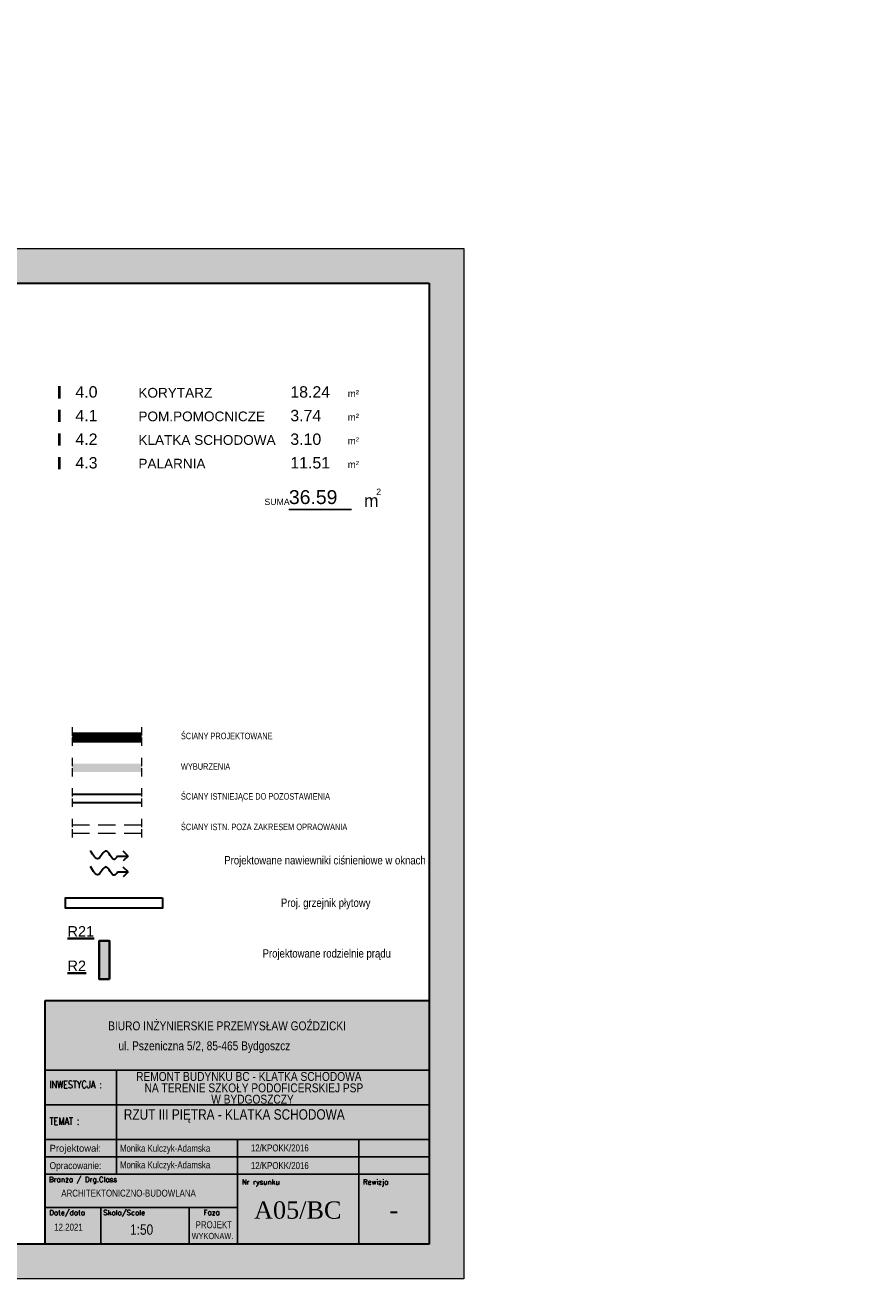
# Model space of a CAD drawing. Header units: millimetres. Extents: x 1390 to 61772, y -2775 to 3946.
# Tile 13 of 24: x 6808 to 8024, y 2139 to 3946. Entities that reach past the tile are written whole.
import ezdxf
from ezdxf import colors
from ezdxf.entities.mleader import LeaderData, LeaderLine
from ezdxf.enums import TextEntityAlignment as Align
from ezdxf.math import Vec2, Vec3

# ---------------------------------------------------------------- set-up
doc = ezdxf.new("R2010")
doc.units = ezdxf.units.MM
doc.linetypes.add('ACAD_ISO02W100', pattern=[15, 12, -3])
doc.linetypes.add('DASHED', pattern=[0.75, 0.5, -0.25])
for name, color, linetype, lineweight in [('!MARIUSZ', 220, 'Continuous', 35), ('_e_rozdzielnie', 16, 'Continuous', 35), ('BA_txs', 2, 'Continuous', 18), ('Cienka', 7, 'Continuous', 18), ('mm_grzejniki', 30, 'Continuous', 30), ('mm_Wentylacja', 5, 'Continuous', 50), ('mm_wentylacja_bloki', 7, 'Continuous', 18), ('Niewidoczne', 160, 'ACAD_ISO02W100', 18), ('PG_WIDOKOWE_CIENKIE', 1, 'Continuous', 18), ('Przekrojowa', 60, 'Continuous', 18), ('TABC', 1, 'Continuous', 18), ('TABELKA', 7, 'Continuous', 18), ('WYBURZENIA', 160, 'Continuous', 30), ('Wymiarowa zewnętrzna', 50, 'Continuous', 18)]:
    doc.layers.add(name, color=color, linetype=linetype, lineweight=lineweight)
doc.layers.add('MKA_TEXT', color=1, linetype='Continuous')
doc.styles.add('aa_2', font='isocpeur.ttf')
doc.styles.add('AVALON', font='txt', dxfattribs={"width": 0.6})
doc.styles.add('BIKTS', font='bikromsw.shx', dxfattribs={"width": 0.85})
doc.styles.add('MKA_ARIAL', font='arial.ttf')
doc.styles.add('MKA_ROMANS', font='romans.shx', dxfattribs={"width": 0.7})
doc.styles.add('ROMANC', font='times.ttf', dxfattribs={"height": 20})
doc.styles.add('ROMANS', font='bikromsw.shx', dxfattribs={"width": 0.8})
doc.styles.add('SIMPLEX', font='SIMPLEX')
doc.styles.get("Standard").update_dxf_attribs({"font": 'arial.ttf'})

# ---------------------------------------------------------------- blocks, each defined once
blk = doc.blocks.new('A$C8bf4463d')
at = {"true_color": 0xffffff}
h = blk.add_hatch(color=7, dxfattribs=at)
h.dxf.hatch_style = 1
h.paths.add_polyline_path([(2100, 1485), (0, 1485), (0, 0), (2100, 0)])
h.paths.add_polyline_path([(150, 1435), (2050, 1435), (2050, 50), (150, 50)], flags=16)
at = {"layer": 'Cienka', "color": 1}
for p, q in [((0, 1485), (2100, 1485)), ((0, 0), (0, 1485)), ((2100, 1485), (2100, 0)), ((2100, 0), (0, 0))]:
    blk.add_line(p, q, dxfattribs=at)
at = {"layer": 'Przekrojowa', "color": 18, "lineweight": 30, "true_color": 0x000000}
for p, q in [((150, 50), (150, 1435)), ((150, 1435), (2050, 1435)), ((2050, 1435), (2050, 50)), ((2050, 50), (150, 50))]:
    blk.add_line(p, q, dxfattribs=at)
blk = doc.blocks.new('A$C38c5ed0e')
at = {"true_color": 0xffffff}
h = blk.add_hatch(color=7, dxfattribs=at)
h.dxf.hatch_style = 1
h.paths.add_polyline_path([(1107.2, 702), (0, 702), (0, 0), (1107.2, 0)])
at = {"layer": 'Przekrojowa', "color": 18, "lineweight": 30, "true_color": 0x000000}
for p, q in [((0, 0), (0, 702)), ((0, 702), (1107.2, 702))]:
    blk.add_line(p, q, dxfattribs=at)
blk = doc.blocks.new('TAB-SP')
at = {"color": 18, "true_color": 0x000000}
for p, q in [((-5536, 0), (-5536, 3510)), ((-5536, 3510), (0, 3510)), ((0, 3510), (0, 0)), ((-4506, 2008), (-4506, 2508)), ((-5536, 2008), (0, 2008)), ((-4506, 1014), (-4506, 2025)), ((-2760, 1508), (-2760, 531)), ((-1014, 1508), (-1014, 1008)), ((-5520, 1258), (0, 1258)), ((0, 1008), (-5536, 1008)), ((-4506, 1008), (-4506, 1014)), ((-1014, 0), (-1014, 1008)), ((-5536, 0), (0, 0))]:
    blk.add_line(p, q, dxfattribs=at)
at = {"color": 18, "linetype": 'Continuous', "true_color": 0x000000}
for p, q in [((0, 2508), (-5536, 2508)), ((0, 1508), (-5536, 1508)), ((-2760, 531), (-5536, 531)), ((-4733, 0), (-4733, 531)), ((-3457, 0), (-3457, 531)), ((-2760, 531), (-2760, 0))]:
    blk.add_line(p, q, dxfattribs=at)
at = {"color": 18, "true_color": 0x000000, "style": 'ROMANS'}
for s, width, p, p2 in [('Projektował: ', 0.750949, (-5470, 1333), (-4691, 1333)), ('Opracowanie: ', 0.711769, (-5470, 1083), (-4691, 1083))]:
    blk.add_text(s, height=100, dxfattribs=dict(at, width=width)).set_placement(p, p2, align=Align.FIT)
at = {"color": 18, "true_color": 0x000000, "style": 'BIKTS', "width": 0.85}
for tag, p, height in [('TEMAT1', (-4383, 1811), 150), ('TEMAT2', (-4383, 1591), 150), ('PROJEKTOWAł1', (-4383, 1336), 100), ('UPR.NR1', (-2569, 1341), 100), ('PROJEKTOWAŁ2', (-4383, 1086), 100), ('UPR.NR2', (-2569, 1091), 100), ('BRANżA', (-4783, 686), 100), ('DATA', (-5403, 196), 100), ('SKALA', (-4363, 136), 150), ('FAZA', (-3199, 242), 100), ('UPR.NR4', (-3378, 73), 100)]:
    blk.add_attdef(tag, p, '', height=height, dxfattribs=at)
at = {"color": 18, "true_color": 0x000000, "style": 'ROMANC'}
for tag, p in [('NR', (-2075, 368)), ('REWIZJA', (-508, 368))]:
    blk.add_attdef(tag, text='', height=250, dxfattribs=at).set_placement(p, align=Align.CENTER)
at = {"layer": 'TABC', "color": 18, "linetype": 'Continuous', "true_color": 0x000000, "style": 'SIMPLEX'}
for s, p in [('Branża / Drg.Class', (-5478, 896)), ('Nr rysunku', (-2700, 859)), ('Rewizja', (-954, 859)), ('Date/data', (-5475, 418)), ('Skala/Scale', (-4696, 418)), ('Faza', (-3252, 421))]:
    blk.add_text(s, height=74.6, dxfattribs=at).set_placement(p)
at = {"layer": 'TABELKA', "color": 18, "true_color": 0x000000}
for s, height, style, width, p in [('BIURO INŻYNIERSKIE PRZEMYSŁAW GOŹDZICKI', 128.93, 'BIKTS', 0.85, (-4626, 3082)), ('ul. Pszeniczna 5/2, 85-465 Bydgoszcz', 128.93, 'BIKTS', 0.85, (-4477, 2795)), ('INWESTYCJA :', 105.6, 'SIMPLEX', 0.8, (-5470, 2248)), ('REMONT BUDYNKU BC - KLATKA SCHODOWA ', 128.93, 'BIKTS', 0.85, (-4223, 2353)), ('NA TERENIE SZKOŁY PODOFICERSKIEJ PSP ', 128.93, 'BIKTS', 0.85, (-4101, 2189)), ('TEMAT :', 105.6, 'SIMPLEX', 0.8, (-5470, 1721))]:
    blk.add_text(s, height=height, dxfattribs=dict(at, style=style, width=width)).set_placement(p)
at = {"layer": 'TABELKA', "color": 18, "true_color": 0x000000, "insert": (-3140, 2154), "char_height": 128.93, "width": 1530.26, "attachment_point": 1, "style": 'BIKTS'}
blk.add_mtext('W BYDGOSZCZY', dxfattribs=at)
blk = doc.blocks.new('podciecie')
at = {"layer": 'mm_Wentylacja', "color": 142, "lineweight": 30}
for p, q in [((23288, -37575.5), (23288, -37590.5)), ((23288, -37590.5), (23280.9, -37583.4)), ((23288, -37590.5), (23295.1, -37583.4))]:
    blk.add_line(p, q, dxfattribs=at)
blk.add_spline([(23288, -37575.5), (23283.2, -37570.7), (23295.2, -37558.8), (23284.2, -37547.8), (23295.8, -37536.2)], degree=3, dxfattribs=at)
blk = doc.blocks.new('tpow')
at = {"const_width": 10}
blk.add_lwpolyline([(0, 12.4), (0, 57.3)], dxfattribs=at)
at = {"insert": (1038.8, 42.9), "char_height": 20, "attachment_point": 1, "style": 'MKA_ARIAL'}
blk.add_mtext_dynamic_manual_height_columns('{\\H1.25x;m²}', width=43.685, gutter_width=1000, heights=[0], dxfattribs=at)
at = {"lineweight": -3, "style": 'MKA_ARIAL'}
blk.add_attdef('001', text='', height=41, dxfattribs=at).set_placement((89.6, 15.7), align=Align.CENTER)
for tag, p, height in [('POMIESZCZENIE', (284.6, 15.7), 35), ('88,88', (883.3, 15.7), 41), ('WWWWW', (711.8, 15.7), 24)]:
    blk.add_attdef(tag, p, '', height=height, dxfattribs=at)
blk = doc.blocks.new('spow')
at = {"layer": 'MKA_TEXT'}
blk.add_line((0, 0), (225, 0), dxfattribs=at)
at = {"layer": 'MKA_TEXT', "lineweight": -3, "style": 'MKA_ARIAL'}
for s, height, p in [('m', 45, (296.7, 31.7)), ('2', 22.5, (323.4, 64))]:
    blk.add_text(s, height=height, dxfattribs=at).set_placement(p, align=Align.MIDDLE)
at = {"layer": 'MKA_TEXT', "style": 'MKA_ARIAL'}
blk.add_attdef('00.0', (0, 19.5), '', height=50, dxfattribs=at)
blk.add_attdef('SNAZWA', text='', height=22.5, dxfattribs=at).set_placement((2.6, 16.2), align=Align.RIGHT)
at = {"layer": 'MKA_TEXT', "flags": 1}
for style in ['AVALON', 'AVALON', 'AVALON', 'AVALON', 'AVALON', 'AVALON', 'AVALON', 'AVALON', 'AVALON', 'AVALON', 'AVALON', 'AVALON', 'AVALON', 'AVALON', 'AVALON', 'AVALON', 'AVALON', 'AVALON', 'AVALON', 'AVALON', 'AVALON', 'AVALON', 'AVALON', 'AVALON', 'AVALON', 'AVALON', 'AVALON', 'AVALON', 'AVALON', 'AVALON', 'AVALON', 'AVALON', 'AVALON', 'AVALON', 'AVALON', 'AVALON', 'AVALON', 'AVALON', 'AVALON', 'AVALON', 'AVALON', 'AVALON', 'AVALON', 'AVALON', 'AVALON', 'AVALON', 'AVALON', 'AVALON', 'AVALON', 'AVALON', 'AVALON', 'AVALON', 'AVALON', 'AVALON', 'AVALON', 'AVALON', 'AVALON', 'AVALON', 'AVALON', 'AVALON', 'AVALON', 'AVALON', 'AVALON', 'AVALON', 'AVALON', 'AVALON', 'AVALON', 'AVALON', 'AVALON', 'AVALON', 'AVALON', 'AVALON', 'AVALON', 'AVALON', 'AVALON', 'AVALON', 'AVALON', 'AVALON', 'AVALON', 'AVALON', 'AVALON', 'AVALON', 'AVALON', 'AVALON', 'AVALON', 'AVALON', 'AVALON', 'AVALON', 'AVALON', 'AVALON', 'AVALON', 'AVALON', 'AVALON', 'AVALON', 'AVALON', 'AVALON', 'AVALON', 'aa_2', 'aa_2', 'MKA_ARIAL']:
    blk.add_attdef('SPOW', (355.2, 15.6), '', height=15, dxfattribs=dict(at, style=style))

msp = doc.modelspace()

# ---------------------------------------------------------------- hatches: boundary and pattern name
at = {"layer": '_e_rozdzielnie', "linetype": 'ByBlock', "true_color": 0x000000, "transparency": 33554559}
h = msp.add_hatch(color=18, dxfattribs=at)
h.dxf.hatch_style = 1
h.paths.add_polyline_path([(6929.49, 2571.02), (6929.49, 2626.02), (6914.49, 2626.02), (6914.49, 2571.02)])
at = {"layer": 'PG_WIDOKOWE_CIENKIE', "lineweight": 18, "true_color": 0x000000}
h = msp.add_hatch(dxfattribs=at)
h.set_pattern_fill('LINE', color=18, scale=13.5, angle=45)
h.set_pattern_definition([(45, (19573.4743, 18950.4281), (-1.1932427, 1.1932427), [])])
h.paths.add_polyline_path([(6975.72, 2925.43), (6875.72, 2925.43), (6875.72, 2913.43), (6975.72, 2913.43)])
at = {"layer": 'WYBURZENIA', "lineweight": 18, "true_color": 0x000000, "transparency": 33554572}
h = msp.add_hatch(color=18, dxfattribs=at)
h.dxf.hatch_style = 1
h.paths.add_polyline_path([(6975.72, 2881.43), (6875.72, 2881.43), (6875.72, 2869.43), (6975.72, 2869.43)])

# ---------------------------------------------------------------- linework, layer by layer
at = {"layer": '!MARIUSZ', "color": 18, "linetype": 'DASHED', "lineweight": 0, "ltscale": 50, "true_color": 0x000000}
for p, q in [((6875.72, 2793.43), (6975.72, 2793.43)), ((6875.72, 2781.43), (6975.72, 2781.43))]:
    msp.add_line(p, q, dxfattribs=at)
at = {"layer": '_e_rozdzielnie', "color": 18, "linetype": 'ByBlock', "true_color": 0x000000}
msp.add_lwpolyline([(6929.49, 2571.02), (6929.49, 2626.02), (6914.49, 2626.02), (6914.49, 2571.02)], close=True, dxfattribs=at)
at = {"layer": 'mm_grzejniki', "color": 18, "true_color": 0x000000}
msp.add_lwpolyline([(7005.95, 2688.2), (7005.95, 2673.2), (6865.95, 2673.2), (6865.95, 2688.2)], close=True, dxfattribs=at)
at = {"layer": 'Niewidoczne', "color": 18, "true_color": 0x000000}
for p, q in [((6875.72, 2933.93), (6875.72, 2904.93)), ((6975.72, 2933.93), (6975.72, 2904.93)), ((6875.72, 2889.93), (6875.72, 2860.93)), ((6975.72, 2889.93), (6975.72, 2860.93)), ((6875.72, 2845.93), (6875.72, 2816.93)), ((6975.72, 2845.93), (6975.72, 2816.93)), ((6875.72, 2801.93), (6875.72, 2772.93)), ((6975.72, 2801.93), (6975.72, 2772.93))]:
    msp.add_line(p, q, dxfattribs=at)
at = {"layer": 'Wymiarowa zewnętrzna', "color": 18, "lineweight": 30, "true_color": 0x000000}
for p, q in [((6875.72, 2925.43), (6975.72, 2925.43)), ((6875.72, 2913.43), (6975.72, 2913.43)), ((6875.72, 2837.43), (6975.72, 2837.43)), ((6875.72, 2825.43), (6975.72, 2825.43))]:
    msp.add_line(p, q, dxfattribs=at)

# ---------------------------------------------------------------- block references
at = {"color": 18, "true_color": 0x000000}
ref = msp.add_blockref('TAB-SP', (7390.05, 2188.83), dxfattribs=dict(at, xscale=0.09999999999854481, yscale=0.09999999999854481, zscale=0.09999999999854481))
ref.add_attrib('TEMAT1', 'RZUT III PIĘTRA - KLATKA SCHODOWA', (6950.08, 2368.32), dxfattribs={"color": 250, "height": 15, "style": 'BIKTS', "width": 0.85})
ref.add_attrib('PROJEKTOWAł1', 'Monika Kulczyk-Adamska', (6944.44, 2298.18), dxfattribs={"color": 250, "height": 10, "style": 'BIKTS', "width": 0.85})
ref.add_attrib('UPR.NR1', '12/KPOKK/2016', (7133.18, 2297.17), dxfattribs={"color": 250, "height": 10, "style": 'BIKTS', "width": 0.85})
ref.add_attrib('PROJEKTOWAł2', 'Monika Kulczyk-Adamska', (6944.44, 2322.1), dxfattribs={"color": 250, "height": 10, "style": 'BIKTS', "width": 0.85})
ref.add_attrib('UPR.NR2', '12/KPOKK/2016', (7133.18, 2322.57), dxfattribs={"color": 250, "height": 10, "style": 'BIKTS', "width": 0.85})
ref.add_attrib('UPR.NR4', ' WYKONAW.', (7044.97, 2196.17), dxfattribs={"color": 250, "height": 9, "style": 'BIKTS', "width": 0.85})
ref.add_attrib('BRANżA', 'ARCHITEKTONICZNO-BUDOWLANA', (6859.93, 2257.46), dxfattribs={"color": 250, "height": 10, "style": 'BIKTS', "width": 0.85})
ref.add_attrib('DATA', '12.2021', (6849.72, 2208.46), dxfattribs={"color": 250, "height": 10, "style": 'BIKTS', "width": 0.85})
ref.add_attrib('SKALA', '1:50', (6959.14, 2202.46), dxfattribs={"color": 250, "height": 15, "style": 'BIKTS', "width": 0.85})
ref.add_attrib('FAZA', 'PROJEKT ', (7053.53, 2211.87), dxfattribs={"color": 250, "height": 10, "style": 'BIKTS', "width": 0.85})
ref.add_attrib('NR', 'A05/BC', dxfattribs={"color": 250, "height": 25, "style": 'ROMANC'}).set_placement((7200.74, 2225.61), align=Align.CENTER)
ref.add_attrib('REWIZJA', '-', dxfattribs={"color": 250, "height": 25, "style": 'ROMANC'}).set_placement((7339.2, 2225.61), align=Align.CENTER)
at = {"layer": 'BA_txs'}
ref = msp.add_blockref('tpow', (6857.18, 3402.57), dxfattribs=dict(at, xscale=0.4, yscale=0.4, zscale=0.4))
ref.add_attrib('88,88', '18.24', (7190.01, 3408.86), dxfattribs={"layer": 'MKA_TEXT', "lineweight": -2, "height": 16.4, "style": 'MKA_ARIAL'})
ref.add_attrib('POMIESZCZENIE_GOSPODARCZE', 'KORYTARZ', (6971.03, 3408.86), dxfattribs={"layer": 'MKA_TEXT', "lineweight": -2, "height": 14, "style": 'MKA_ARIAL'})
ref.add_attrib('001', ' 4.0', dxfattribs={"layer": 'MKA_TEXT', "lineweight": -2, "height": 16.4, "style": 'MKA_ARIAL'}).set_placement((6893.03, 3408.86), align=Align.CENTER)
ref = msp.add_blockref('tpow', (6857.18, 3368.51), dxfattribs=dict(at, xscale=0.4, yscale=0.4, zscale=0.4))
ref.add_attrib('88,88', '3.74', (7190.01, 3374.8), dxfattribs={"layer": 'MKA_TEXT', "lineweight": -2, "height": 16.4, "style": 'MKA_ARIAL'})
ref.add_attrib('POMIESZCZENIE_GOSPODARCZE', 'POM.POMOCNICZE', (6971.03, 3374.8), dxfattribs={"layer": 'MKA_TEXT', "lineweight": -2, "height": 14, "style": 'MKA_ARIAL'})
ref.add_attrib('001', ' 4.1', dxfattribs={"layer": 'MKA_TEXT', "lineweight": -2, "height": 16.4, "style": 'MKA_ARIAL'}).set_placement((6893.03, 3374.8), align=Align.CENTER)
ref = msp.add_blockref('tpow', (6857.18, 3334.46), dxfattribs=dict(at, xscale=0.4, yscale=0.4, zscale=0.4))
ref.add_attrib('88,88', '3.10', (7190.01, 3340.75), dxfattribs={"layer": 'MKA_TEXT', "lineweight": -2, "height": 16.4, "style": 'MKA_ARIAL'})
ref.add_attrib('POMIESZCZENIE_GOSPODARCZE', 'KLATKA SCHODOWA', (6971.03, 3340.75), dxfattribs={"layer": 'MKA_TEXT', "lineweight": -2, "height": 14, "style": 'MKA_ARIAL'})
ref.add_attrib('001', ' 4.2', dxfattribs={"layer": 'MKA_TEXT', "lineweight": -2, "height": 16.4, "style": 'MKA_ARIAL'}).set_placement((6893.03, 3340.75), align=Align.CENTER)
ref = msp.add_blockref('tpow', (6857.18, 3300.4), dxfattribs=dict(at, xscale=0.4, yscale=0.4, zscale=0.4))
ref.add_attrib('88,88', '11.51', (7190.01, 3306.7), dxfattribs={"layer": 'MKA_TEXT', "lineweight": -2, "height": 16.4, "style": 'MKA_ARIAL'})
ref.add_attrib('POMIESZCZENIE_GOSPODARCZE', 'PALARNIA', (6971.03, 3306.7), dxfattribs={"layer": 'MKA_TEXT', "lineweight": -2, "height": 14, "style": 'MKA_ARIAL'})
ref.add_attrib('001', ' 4.3', dxfattribs={"layer": 'MKA_TEXT', "lineweight": -2, "height": 16.4, "style": 'MKA_ARIAL'}).set_placement((6893.03, 3306.7), align=Align.CENTER)
at = {"layer": 'MKA_TEXT', "xscale": 0.4, "yscale": 0.4, "zscale": 0.4}
msp.add_blockref('spow', (7187.99, 3247.69), dxfattribs=at).add_auto_attribs({'00.0': '36.59', 'SNAZWA': 'SUMA'})
at = {"layer": 'mm_Wentylacja', "color": 18, "lineweight": 30, "true_color": 0x000000, "rotation": 90}
for p in [(-30634.42, -20539.74), (-30634.42, -20562.74)]:
    msp.add_blockref('podciecie', p, dxfattribs=at)
at = {"layer": 'PG_WIDOKOWE_CIENKIE', "color": 18, "lineweight": 30, "true_color": 0x000000}
msp.add_blockref('A$C8bf4463d', (5340.05, 2138.83), dxfattribs=at)
at = {"layer": 'PG_WIDOKOWE_CIENKIE', "color": 18, "lineweight": 30, "true_color": 0x000000, "xscale": 0.5, "yscale": 0.5, "zscale": 0.5}
msp.add_blockref('A$C38c5ed0e', (6836.44, 2188.83), dxfattribs=at)

# ---------------------------------------------------------------- texts
at = {"layer": '_e_rozdzielnie', "color": 18, "linetype": 'ByBlock', "true_color": 0x000000}
for s, p in [('%%UR21', (6868.84, 2632.21)), ('%%UR2', (6868.84, 2582.56))]:
    msp.add_text(s, height=15, dxfattribs=at).set_placement(p)
at = {"layer": 'BA_txs', "color": 18, "true_color": 0x000000, "char_height": 50, "attachment_point": 1}
for s, width, insert in [('\\pi1062.77995;KLATKA BC', 2501.9924, (5131.13, 3945.69)), ('\\pi129.96988;3 PIĘTRO\\P\\pi223.57493;1:50', 572.1499, (6089.79, 3858.7))]:
    msp.add_mtext_dynamic_manual_height_columns(s, width=width, gutter_width=12.5, heights=[0], dxfattribs=dict(at, insert=insert))
at = {"layer": 'BA_txs', "color": 18, "true_color": 0x000000, "char_height": 9.375, "width": 793.7526, "attachment_point": 1, "style": 'BIKTS'}
for s, insert in [('ŚCIANY PROJEKTOWANE', (7032.31, 2925.91)), ('WYBURZENIA', (7032.31, 2881.91)), ('ŚCIANY ISTNIEJĄCE DO POZOSTAWIENIA', (7032.31, 2838.91)), ('ŚCIANY ISTN. POZA ZAKRESEM OPRAOWANIA', (7032.31, 2794.91))]:
    msp.add_mtext(s, dxfattribs=dict(at, insert=insert))
at = {"layer": 'mm_wentylacja_bloki', "color": 18, "true_color": 0x000000, "char_height": 12, "width": 413.8364, "attachment_point": 2}
for s, insert in [('{\\fArial Narrow|b0|i0|c238|p34;Projektowane nawiewniki ciśnieniowe w oknach}', (7240.01, 2748.18)), ('{\\fArial Narrow|b0|i0|c238|p34;Proj. grzejnik płytowy }', (7241.01, 2686.93)), ('{\\fArial Narrow|b0|i0|c238|p34;Projektowane rodzielnie prądu}', (7242.53, 2613.95))]:
    msp.add_mtext(s, dxfattribs=dict(at, insert=insert))

# ---------------------------------------------------------------- leaders
at = {"layer": 'BA_txs', "color": 18, "true_color": 0x000000}
ml = msp.add_multileader_mtext('Standard', dxfattribs=at)
ml.set_content('KLAPA DYMOWA W OKNIE', color=(0, 0, 0), style='MKA_ROMANS')
ml.set_leader_properties(color=256, linetype='ByLayer', lineweight=-1)
ml.build(insert=Vec2(0, 0))
ml.multileader.update_dxf_attribs({"text_left_attachment_type": 5, "text_right_attachment_type": 5, "dogleg_length": 20, "arrow_head_size": 10})
ctx = ml.context
ctx.base_point, ctx.char_height, ctx.arrow_head_size, ctx.landing_gap_size, ctx.plane_origin = Vec3(6529.46, 2232.49), 15, 10, 0.6, Vec3(6800.92, 2744.81)
ctx.left_attachment, ctx.right_attachment = 5, 5
notes = []
notes.append((ctx, [(0, (1, 1, 0), (6511.24, 2232.49), (1, 0), 18.22, [(1, [(6511.24, 2232.49), (6511.24, 2320.87)], 0, [])])]))
ctx.mtext.insert, ctx.mtext.rotation, ctx.mtext.width, ctx.mtext.line_spacing_factor, ctx.mtext.flow_direction = Vec3(6530.06, 2250.49), 6.2831853, 375.0388, 0.9, 5
for ctx, leaders in notes:
    for number, flags, end, landing, length, lines in leaders:
        leader = LeaderData()
        leader.index, (leader.has_last_leader_line, leader.has_dogleg_vector, leader.attachment_direction) = number, flags
        leader.last_leader_point, leader.dogleg_vector, leader.dogleg_length = Vec3(end), Vec3(landing), length
        for number, points, colour, breaks in lines:
            line = LeaderLine()
            line.index, line.vertices, line.color, line.breaks = number, Vec3.list(points), colors.encode_raw_color(colour), breaks
            leader.lines.append(line)
        ctx.leaders.append(leader)

doc.saveas('drawing.dxf')
